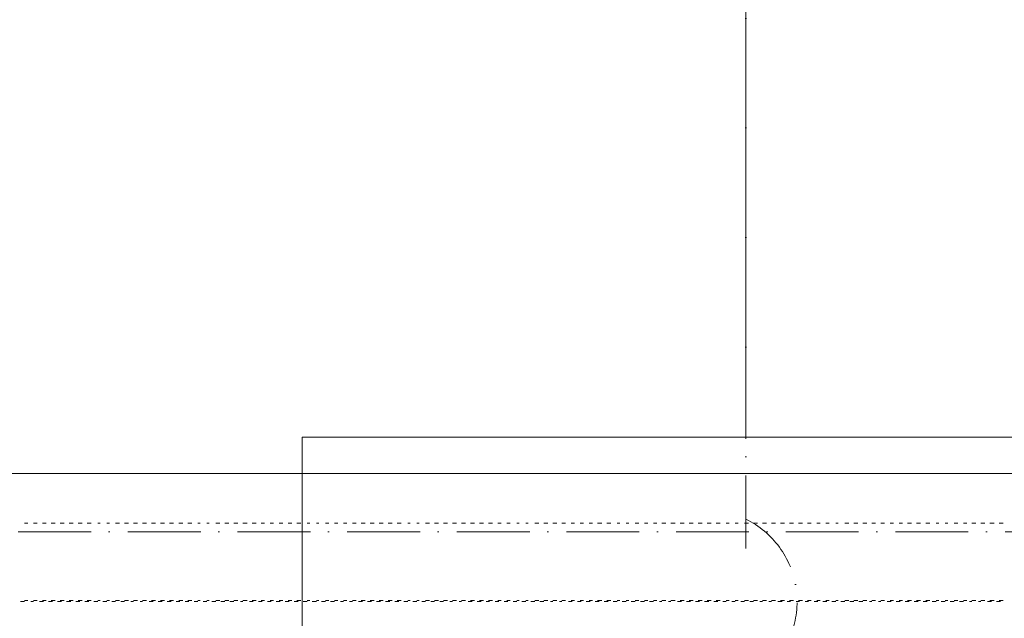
# Model space of a CAD drawing. Header units: centimetres. Extents: x -16053 to 7031, y -7778 to 254.
# Tile 160 of 256: x -5076 to -4752, y -5180 to -4983. Entities that reach past the tile are written whole.
import ezdxf

# ---------------------------------------------------------------- set-up
doc = ezdxf.new("R2010")
doc.units = ezdxf.units.CM
doc.header["$MEASUREMENT"] = 0
doc.linetypes.add('ACAD_ISO10W100', pattern=[18, 12, -3, 0, -3])
doc.linetypes.add('DASHED', pattern=[0.75, 0.5, -0.25])
doc.layers.get('0').update_dxf_attribs({"linetype": 'CONTINUOUS'})
doc.layers.add('ODGROMÓWKA', color=3, linetype='ACAD_ISO10W100', lineweight=13)
doc.layers.add('ŁĄCZENIA', color=5, linetype='DASHED', lineweight=40)

msp = doc.modelspace()

# ---------------------------------------------------------------- hatches: boundary and pattern name
at = {"layer": 'ŁĄCZENIA', "ltscale": 5}
h = msp.add_hatch(color=256, dxfattribs=at)
edge = h.paths.add_edge_path()
edge.add_ellipse((-4837.359, -5146.933), major_axis=(4.843, -3.868), ratio=1, start_angle=225, end_angle=585)

# ---------------------------------------------------------------- linework, layer by layer
at = {"color": 252, "linetype": 'Continuous', "lineweight": 9, "true_color": 0x989898}
for points in [[(-4837.359, -4848.554), (-4837.359, -5119.808), (-4837.359, -4848.554), (-4837.359, -4708.792)], [(-4333.058, -5131.882), (-4313.211, -5131.882), (-4313.211, -6472.274), (-4360.845, -6472.274), (-6689.661, -6472.274), (-6689.661, -6402.476), (-6689.661, -5131.882), (-4935.441, -5131.882)], [(-5525.253, -6472.274), (-5525.253, -5131.882), (-5525.253, -5802.078), (-4983.407, -5354.178), (-4983.407, -5131.882), (-5525.253, -5131.882), (-6067.431, -5131.882), (-6067.431, -5354.178), (-5525.253, -5802.078), (-6067.431, -6249.978), (-6067.431, -6472.274), (-5525.253, -6472.274), (-4983.407, -6472.274), (-4983.407, -6249.978), (-5525.253, -5802.078)]]:
    msp.add_lwpolyline(points, dxfattribs=at)
at = {"color": 8, "linetype": 'Continuous', "lineweight": 15, "true_color": 0x767676}
msp.add_lwpolyline([(-4983.407, -5131.882), (-4313.211, -5131.882), (-4313.211, -5119.973), (-4983.407, -5119.973)], close=True, dxfattribs=at)
at = {"color": 254, "linetype": 'Continuous', "lineweight": 5, "true_color": 0xfdc4fd}
for points in [[(-5074.872, -5148.257), (-5073.714, -5148.257), (-5073.714, -5148.257)], [(-5071.895, -5148.257), (-5070.737, -5148.257), (-5070.737, -5148.257)], [(-5068.918, -5148.257), (-5067.76, -5148.257), (-5067.76, -5148.257)], [(-5066.106, -5148.257), (-5064.783, -5148.257), (-5064.783, -5148.257)], [(-5063.129, -5148.257), (-5061.806, -5148.257), (-5061.806, -5148.257)], [(-5060.152, -5148.257), (-5058.829, -5148.257), (-5058.829, -5148.257)], [(-5057.175, -5148.257), (-5055.851, -5148.257), (-5055.851, -5148.257)], [(-5054.197, -5148.257), (-5052.874, -5148.257), (-5052.874, -5148.257)], [(-5050.724, -5148.257), (-5049.897, -5148.257), (-5049.897, -5148.257)], [(-5047.747, -5148.257), (-5046.92, -5148.257), (-5046.92, -5148.257)], [(-5044.935, -5148.257), (-5043.612, -5148.257), (-5043.612, -5148.257)], [(-5041.958, -5148.257), (-5040.635, -5148.257), (-5040.635, -5148.257)], [(-5038.981, -5148.257), (-5037.657, -5148.257), (-5037.657, -5148.257)], [(-5036.003, -5148.257), (-5034.68, -5148.257), (-5034.68, -5148.257)], [(-5033.026, -5148.257), (-5031.703, -5148.257), (-5031.703, -5148.257)], [(-5030.049, -5148.257), (-5028.726, -5148.257), (-5028.726, -5148.257)], [(-5027.072, -5148.257), (-5025.749, -5148.257), (-5025.749, -5148.257)], [(-5024.095, -5148.257), (-5022.772, -5148.257), (-5022.772, -5148.257)], [(-5021.118, -5148.257), (-5019.794, -5148.257), (-5019.794, -5148.257)], [(-5017.81, -5148.257), (-5016.983, -5148.257), (-5016.983, -5148.257)], [(-5014.832, -5148.257), (-5014.005, -5148.257), (-5014.005, -5148.257)], [(-5011.855, -5148.257), (-5010.532, -5148.257), (-5010.532, -5148.257)], [(-5008.878, -5148.257), (-5007.555, -5148.257), (-5007.555, -5148.257)], [(-5005.901, -5148.257), (-5004.578, -5148.257), (-5004.578, -5148.257)], [(-5002.924, -5148.257), (-5001.601, -5148.257), (-5001.601, -5148.257)], [(-4999.947, -5148.257), (-4998.623, -5148.257), (-4998.623, -5148.257)], [(-4996.969, -5148.257), (-4995.812, -5148.257), (-4995.812, -5148.257)], [(-4993.992, -5148.257), (-4992.834, -5148.257), (-4992.834, -5148.257)], [(-4991.015, -5148.257), (-4989.857, -5148.257), (-4989.857, -5148.257)], [(-4988.038, -5148.257), (-4986.88, -5148.257), (-4986.88, -5148.257)], [(-4985.226, -5148.257), (-4983.903, -5148.257), (-4983.903, -5148.257)], [(-4981.753, -5148.257), (-4980.926, -5148.257), (-4980.926, -5148.257)], [(-4978.775, -5148.257), (-4977.948, -5148.257), (-4977.948, -5148.257)], [(-4975.798, -5148.257), (-4974.64, -5148.257), (-4974.64, -5148.257)], [(-4972.821, -5148.257), (-4971.663, -5148.257), (-4971.663, -5148.257)], [(-4969.844, -5148.257), (-4968.686, -5148.257), (-4968.686, -5148.257)], [(-4966.867, -5148.257), (-4965.709, -5148.257), (-4965.709, -5148.257)], [(-4964.055, -5148.257), (-4962.732, -5148.257), (-4962.732, -5148.257)], [(-4961.078, -5148.257), (-4959.755, -5148.257), (-4959.755, -5148.257)], [(-4958.101, -5148.257), (-4956.777, -5148.257), (-4956.777, -5148.257)], [(-4955.123, -5148.257), (-4953.8, -5148.257), (-4953.8, -5148.257)], [(-4952.146, -5148.257), (-4950.823, -5148.257), (-4950.823, -5148.257)], [(-4948.673, -5148.257), (-4947.846, -5148.257), (-4947.846, -5148.257)], [(-4945.696, -5148.257), (-4944.869, -5148.257), (-4944.869, -5148.257)], [(-4942.884, -5148.257), (-4941.561, -5148.257), (-4941.561, -5148.257)], [(-4939.907, -5148.257), (-4938.584, -5148.257), (-4938.584, -5148.257)], [(-4936.93, -5148.257), (-4935.606, -5148.257), (-4935.606, -5148.257)], [(-4933.952, -5148.257), (-4932.629, -5148.257), (-4932.629, -5148.257)], [(-4930.975, -5148.257), (-4929.652, -5148.257), (-4929.652, -5148.257)], [(-4927.998, -5148.257), (-4926.675, -5148.257), (-4926.675, -5148.257)], [(-4925.021, -5148.257), (-4923.698, -5148.257), (-4923.698, -5148.257)], [(-4922.044, -5148.257), (-4920.72, -5148.257), (-4920.72, -5148.257)], [(-4919.066, -5148.257), (-4917.909, -5148.257), (-4917.909, -5148.257)], [(-4916.089, -5148.257), (-4914.932, -5148.257), (-4914.932, -5148.257)], [(-4912.781, -5148.257), (-4911.954, -5148.257), (-4911.954, -5148.257)], [(-4909.804, -5148.257), (-4908.977, -5148.257), (-4908.977, -5148.257)], [(-4906.827, -5148.257), (-4905.504, -5148.257), (-4905.504, -5148.257)], [(-4903.85, -5148.257), (-4902.527, -5148.257), (-4902.527, -5148.257)], [(-4900.873, -5148.257), (-4899.549, -5148.257), (-4899.549, -5148.257)], [(-4897.895, -5148.257), (-4896.738, -5148.257), (-4896.738, -5148.257)], [(-4894.918, -5148.257), (-4893.76, -5148.257), (-4893.76, -5148.257)], [(-4891.941, -5148.257), (-4890.783, -5148.257), (-4890.783, -5148.257)], [(-4888.964, -5148.257), (-4887.806, -5148.257), (-4887.806, -5148.257)], [(-4886.152, -5148.257), (-4884.829, -5148.257), (-4884.829, -5148.257)], [(-4883.175, -5148.257), (-4881.852, -5148.257), (-4881.852, -5148.257)], [(-4879.702, -5148.257), (-4878.875, -5148.257), (-4878.875, -5148.257)], [(-4876.724, -5148.257), (-4875.897, -5148.257), (-4875.897, -5148.257)], [(-4873.747, -5148.257), (-4872.589, -5148.257), (-4872.589, -5148.257)], [(-4870.77, -5148.257), (-4869.612, -5148.257), (-4869.612, -5148.257)], [(-4867.793, -5148.257), (-4866.635, -5148.257), (-4866.635, -5148.257)], [(-4864.981, -5148.257), (-4863.658, -5148.257), (-4863.658, -5148.257)], [(-4862.004, -5148.257), (-4860.681, -5148.257), (-4860.681, -5148.257)], [(-4859.027, -5148.257), (-4857.704, -5148.257), (-4857.704, -5148.257)], [(-4856.05, -5148.257), (-4854.726, -5148.257), (-4854.726, -5148.257)], [(-4853.072, -5148.257), (-4851.749, -5148.257), (-4851.749, -5148.257)], [(-4850.095, -5148.257), (-4848.772, -5148.257), (-4848.772, -5148.257)], [(-4847.118, -5148.257), (-4845.795, -5148.257), (-4845.795, -5148.257)], [(-4843.81, -5148.257), (-4842.818, -5148.257), (-4842.818, -5148.257)], [(-4840.833, -5148.257), (-4839.84, -5148.257), (-4839.84, -5148.257)], [(-4837.856, -5148.257), (-4836.532, -5148.257), (-4836.532, -5148.257)], [(-4834.878, -5148.257), (-4833.555, -5148.257), (-4833.555, -5148.257)], [(-4831.901, -5148.257), (-4830.578, -5148.257), (-4830.578, -5148.257)], [(-4828.924, -5148.257), (-4827.601, -5148.257), (-4827.601, -5148.257)], [(-4825.947, -5148.257), (-4824.624, -5148.257), (-4824.624, -5148.257)], [(-4822.97, -5148.257), (-4821.647, -5148.257), (-4821.647, -5148.257)], [(-4819.993, -5148.257), (-4818.669, -5148.257), (-4818.669, -5148.257)], [(-4817.015, -5148.257), (-4815.858, -5148.257), (-4815.858, -5148.257)], [(-4814.038, -5148.257), (-4812.88, -5148.257), (-4812.88, -5148.257)], [(-4811.061, -5148.257), (-4809.903, -5148.257), (-4809.903, -5148.257)], [(-4807.753, -5148.257), (-4806.926, -5148.257), (-4806.926, -5148.257)], [(-4804.776, -5148.257), (-4803.453, -5148.257), (-4803.453, -5148.257)], [(-4801.799, -5148.257), (-4800.476, -5148.257), (-4800.476, -5148.257)], [(-4798.822, -5148.257), (-4797.498, -5148.257), (-4797.498, -5148.257)], [(-4795.844, -5148.257), (-4794.687, -5148.257), (-4794.687, -5148.257)], [(-4792.867, -5148.257), (-4791.709, -5148.257), (-4791.709, -5148.257)], [(-4789.89, -5148.257), (-4788.732, -5148.257), (-4788.732, -5148.257)], [(-4786.913, -5148.257), (-4785.755, -5148.257), (-4785.755, -5148.257)], [(-4784.101, -5148.257), (-4782.778, -5148.257), (-4782.778, -5148.257)], [(-4781.124, -5148.257), (-4779.801, -5148.257), (-4779.801, -5148.257)], [(-4778.147, -5148.257), (-4776.823, -5148.257), (-4776.823, -5148.257)], [(-4774.673, -5148.257), (-4773.846, -5148.257), (-4773.846, -5148.257)], [(-4771.696, -5148.257), (-4770.869, -5148.257), (-4770.869, -5148.257)], [(-4768.719, -5148.257), (-4767.561, -5148.257), (-4767.561, -5148.257)], [(-4765.742, -5148.257), (-4764.584, -5148.257), (-4764.584, -5148.257)], [(-4762.93, -5148.257), (-4761.607, -5148.257), (-4761.607, -5148.257)], [(-4759.953, -5148.257), (-4758.63, -5148.257), (-4758.63, -5148.257)], [(-4756.976, -5148.257), (-4755.652, -5148.257), (-4755.652, -5148.257)], [(-4753.998, -5148.257), (-4752.675, -5148.257), (-4752.675, -5148.257)], [(-5074.872, -5173.728), (-5073.714, -5173.728), (-5073.714, -5173.728)], [(-5071.895, -5173.728), (-5070.737, -5173.728), (-5070.737, -5173.728)], [(-5068.918, -5173.728), (-5067.76, -5173.728), (-5067.76, -5173.728)], [(-5066.106, -5173.728), (-5064.783, -5173.728), (-5064.783, -5173.728)], [(-5063.129, -5173.728), (-5061.806, -5173.728), (-5061.806, -5173.728)], [(-5060.152, -5173.728), (-5058.829, -5173.728), (-5058.829, -5173.728)], [(-5057.175, -5173.728), (-5055.851, -5173.728), (-5055.851, -5173.728)], [(-5054.197, -5173.728), (-5052.874, -5173.728), (-5052.874, -5173.728)], [(-5050.724, -5173.728), (-5049.897, -5173.728), (-5049.897, -5173.728)], [(-5047.747, -5173.728), (-5046.92, -5173.728), (-5046.92, -5173.728)], [(-5044.935, -5173.728), (-5043.612, -5173.728), (-5043.612, -5173.728)], [(-5041.958, -5173.728), (-5040.635, -5173.728), (-5040.635, -5173.728)], [(-5038.981, -5173.728), (-5037.657, -5173.728), (-5037.657, -5173.728)], [(-5036.003, -5173.728), (-5034.68, -5173.728), (-5034.68, -5173.728)], [(-5033.026, -5173.728), (-5031.703, -5173.728), (-5031.703, -5173.728)], [(-5030.049, -5173.728), (-5028.726, -5173.728), (-5028.726, -5173.728)], [(-5027.072, -5173.728), (-5025.749, -5173.728), (-5025.749, -5173.728)], [(-5024.095, -5173.728), (-5022.772, -5173.728), (-5022.772, -5173.728)], [(-5021.118, -5173.728), (-5019.794, -5173.728), (-5019.794, -5173.728)], [(-5017.81, -5173.728), (-5016.983, -5173.728), (-5016.983, -5173.728)], [(-5014.832, -5173.728), (-5014.005, -5173.728), (-5014.005, -5173.728)], [(-5011.855, -5173.728), (-5010.532, -5173.728), (-5010.532, -5173.728)], [(-5008.878, -5173.728), (-5007.555, -5173.728), (-5007.555, -5173.728)], [(-5005.901, -5173.728), (-5004.578, -5173.728), (-5004.578, -5173.728)], [(-5002.924, -5173.728), (-5001.601, -5173.728), (-5001.601, -5173.728)], [(-4999.947, -5173.728), (-4998.623, -5173.728), (-4998.623, -5173.728)], [(-4996.969, -5173.728), (-4995.812, -5173.728), (-4995.812, -5173.728)], [(-4993.992, -5173.728), (-4992.834, -5173.728), (-4992.834, -5173.728)], [(-4991.015, -5173.728), (-4989.857, -5173.728), (-4989.857, -5173.728)], [(-4988.038, -5173.728), (-4986.88, -5173.728), (-4986.88, -5173.728)], [(-4985.226, -5173.728), (-4983.903, -5173.728), (-4983.903, -5173.728)], [(-4981.753, -5173.728), (-4980.926, -5173.728), (-4980.926, -5173.728)], [(-4978.775, -5173.728), (-4977.948, -5173.728), (-4977.948, -5173.728)], [(-4975.798, -5173.728), (-4974.64, -5173.728), (-4974.64, -5173.728)], [(-4972.821, -5173.728), (-4971.663, -5173.728), (-4971.663, -5173.728)], [(-4969.844, -5173.728), (-4968.686, -5173.728), (-4968.686, -5173.728)], [(-4966.867, -5173.728), (-4965.709, -5173.728), (-4965.709, -5173.728)], [(-4964.055, -5173.728), (-4962.732, -5173.728), (-4962.732, -5173.728)], [(-4961.078, -5173.728), (-4959.755, -5173.728), (-4959.755, -5173.728)], [(-4958.101, -5173.728), (-4956.777, -5173.728), (-4956.777, -5173.728)], [(-4955.123, -5173.728), (-4953.8, -5173.728), (-4953.8, -5173.728)], [(-4952.146, -5173.728), (-4950.823, -5173.728), (-4950.823, -5173.728)], [(-4948.673, -5173.728), (-4947.846, -5173.728), (-4947.846, -5173.728)], [(-4945.696, -5173.728), (-4944.869, -5173.728), (-4944.869, -5173.728)], [(-4942.884, -5173.728), (-4941.561, -5173.728), (-4941.561, -5173.728)], [(-4939.907, -5173.728), (-4938.584, -5173.728), (-4938.584, -5173.728)], [(-4936.93, -5173.728), (-4935.606, -5173.728), (-4935.606, -5173.728)], [(-4933.952, -5173.728), (-4932.629, -5173.728), (-4932.629, -5173.728)], [(-4930.975, -5173.728), (-4929.652, -5173.728), (-4929.652, -5173.728)], [(-4927.998, -5173.728), (-4926.675, -5173.728), (-4926.675, -5173.728)], [(-4925.021, -5173.728), (-4923.698, -5173.728), (-4923.698, -5173.728)], [(-4922.044, -5173.728), (-4920.72, -5173.728), (-4920.72, -5173.728)], [(-4919.066, -5173.728), (-4917.909, -5173.728), (-4917.909, -5173.728)], [(-4916.089, -5173.728), (-4914.932, -5173.728), (-4914.932, -5173.728)], [(-4912.781, -5173.728), (-4911.954, -5173.728), (-4911.954, -5173.728)], [(-4909.804, -5173.728), (-4908.977, -5173.728), (-4908.977, -5173.728)], [(-4906.827, -5173.728), (-4905.504, -5173.728), (-4905.504, -5173.728)], [(-4903.85, -5173.728), (-4902.527, -5173.728), (-4902.527, -5173.728)], [(-4900.873, -5173.728), (-4899.549, -5173.728), (-4899.549, -5173.728)], [(-4897.895, -5173.728), (-4896.738, -5173.728), (-4896.738, -5173.728)], [(-4894.918, -5173.728), (-4893.76, -5173.728), (-4893.76, -5173.728)], [(-4891.941, -5173.728), (-4890.783, -5173.728), (-4890.783, -5173.728)], [(-4888.964, -5173.728), (-4887.806, -5173.728), (-4887.806, -5173.728)], [(-4886.152, -5173.728), (-4884.829, -5173.728), (-4884.829, -5173.728)], [(-4883.175, -5173.728), (-4881.852, -5173.728), (-4881.852, -5173.728)], [(-4879.702, -5173.728), (-4878.875, -5173.728), (-4878.875, -5173.728)], [(-4876.724, -5173.728), (-4875.897, -5173.728), (-4875.897, -5173.728)], [(-4873.747, -5173.728), (-4872.589, -5173.728), (-4872.589, -5173.728)], [(-4870.77, -5173.728), (-4869.612, -5173.728), (-4869.612, -5173.728)], [(-4867.793, -5173.728), (-4866.635, -5173.728), (-4866.635, -5173.728)], [(-4864.981, -5173.728), (-4863.658, -5173.728), (-4863.658, -5173.728)], [(-4862.004, -5173.728), (-4860.681, -5173.728), (-4860.681, -5173.728)], [(-4859.027, -5173.728), (-4857.704, -5173.728), (-4857.704, -5173.728)], [(-4856.05, -5173.728), (-4854.726, -5173.728), (-4854.726, -5173.728)], [(-4853.072, -5173.728), (-4851.749, -5173.728), (-4851.749, -5173.728)], [(-4850.095, -5173.728), (-4848.772, -5173.728), (-4848.772, -5173.728)], [(-4847.118, -5173.728), (-4845.795, -5173.728), (-4845.795, -5173.728)], [(-4843.81, -5173.728), (-4842.818, -5173.728), (-4842.818, -5173.728)], [(-4840.833, -5173.728), (-4839.84, -5173.728), (-4839.84, -5173.728)], [(-4837.856, -5173.728), (-4836.532, -5173.728), (-4836.532, -5173.728)], [(-4834.878, -5173.728), (-4833.555, -5173.728), (-4833.555, -5173.728)], [(-4831.901, -5173.728), (-4830.578, -5173.728), (-4830.578, -5173.728)], [(-4828.924, -5173.728), (-4827.601, -5173.728), (-4827.601, -5173.728)], [(-4825.947, -5173.728), (-4824.624, -5173.728), (-4824.624, -5173.728)], [(-4822.97, -5173.728), (-4821.647, -5173.728), (-4821.647, -5173.728)], [(-4819.993, -5173.728), (-4818.669, -5173.728), (-4818.669, -5173.728)], [(-4817.015, -5173.728), (-4815.858, -5173.728), (-4815.858, -5173.728)], [(-4814.038, -5173.728), (-4812.88, -5173.728), (-4812.88, -5173.728)], [(-4811.061, -5173.728), (-4809.903, -5173.728), (-4809.903, -5173.728)], [(-4807.753, -5173.728), (-4806.926, -5173.728), (-4806.926, -5173.728)], [(-4804.776, -5173.728), (-4803.453, -5173.728), (-4803.453, -5173.728)], [(-4801.799, -5173.728), (-4800.476, -5173.728), (-4800.476, -5173.728)], [(-4798.822, -5173.728), (-4797.498, -5173.728), (-4797.498, -5173.728)], [(-4795.844, -5173.728), (-4794.687, -5173.728), (-4794.687, -5173.728)], [(-4792.867, -5173.728), (-4791.709, -5173.728), (-4791.709, -5173.728)], [(-4789.89, -5173.728), (-4788.732, -5173.728), (-4788.732, -5173.728)], [(-4786.913, -5173.728), (-4785.755, -5173.728), (-4785.755, -5173.728)], [(-4784.101, -5173.728), (-4782.778, -5173.728), (-4782.778, -5173.728)], [(-4781.124, -5173.728), (-4779.801, -5173.728), (-4779.801, -5173.728)], [(-4778.147, -5173.728), (-4776.823, -5173.728), (-4776.823, -5173.728)], [(-4774.673, -5173.728), (-4773.846, -5173.728), (-4773.846, -5173.728)], [(-4771.696, -5173.728), (-4770.869, -5173.728), (-4770.869, -5173.728)], [(-4768.719, -5173.728), (-4767.561, -5173.728), (-4767.561, -5173.728)], [(-4765.742, -5173.728), (-4764.584, -5173.728), (-4764.584, -5173.728)], [(-4762.93, -5173.728), (-4761.607, -5173.728), (-4761.607, -5173.728)], [(-4759.953, -5173.728), (-4758.63, -5173.728), (-4758.63, -5173.728)], [(-4756.976, -5173.728), (-4755.652, -5173.728), (-4755.652, -5173.728)], [(-4753.998, -5173.728), (-4752.675, -5173.728), (-4752.675, -5173.728)], [(-5074.872, -5174.059), (-5076.195, -5174.059), (-5076.195, -5174.059)], [(-5071.895, -5174.059), (-5072.722, -5174.059), (-5072.722, -5174.059)], [(-5068.587, -5174.059), (-5069.91, -5174.059), (-5069.91, -5174.059)], [(-5065.61, -5174.059), (-5066.933, -5174.059), (-5066.933, -5174.059)], [(-5062.633, -5174.059), (-5063.956, -5174.059), (-5063.956, -5174.059)], [(-5059.655, -5174.059), (-5060.979, -5174.059), (-5060.979, -5174.059)], [(-5056.678, -5174.059), (-5058.002, -5174.059), (-5058.002, -5174.059)], [(-5053.701, -5174.059), (-5055.024, -5174.059), (-5055.024, -5174.059)], [(-5050.724, -5174.059), (-5052.047, -5174.059), (-5052.047, -5174.059)], [(-5047.747, -5174.059), (-5049.07, -5174.059), (-5049.07, -5174.059)], [(-5044.935, -5174.059), (-5046.093, -5174.059), (-5046.093, -5174.059)], [(-5041.958, -5174.059), (-5043.116, -5174.059), (-5043.116, -5174.059)], [(-5038.981, -5174.059), (-5039.808, -5174.059), (-5039.808, -5174.059)], [(-5036.003, -5174.059), (-5036.83, -5174.059), (-5036.83, -5174.059)], [(-5032.53, -5174.059), (-5033.853, -5174.059), (-5033.853, -5174.059)], [(-5029.553, -5174.059), (-5030.876, -5174.059), (-5030.876, -5174.059)], [(-5026.576, -5174.059), (-5027.899, -5174.059), (-5027.899, -5174.059)], [(-5023.764, -5174.059), (-5024.922, -5174.059), (-5024.922, -5174.059)], [(-5020.787, -5174.059), (-5021.945, -5174.059), (-5021.945, -5174.059)], [(-5017.81, -5174.059), (-5018.967, -5174.059), (-5018.967, -5174.059)], [(-5014.832, -5174.059), (-5015.99, -5174.059), (-5015.99, -5174.059)], [(-5011.855, -5174.059), (-5013.178, -5174.059), (-5013.178, -5174.059)], [(-5008.878, -5174.059), (-5010.201, -5174.059), (-5010.201, -5174.059)], [(-5005.901, -5174.059), (-5007.224, -5174.059), (-5007.224, -5174.059)], [(-5002.924, -5174.059), (-5003.751, -5174.059), (-5003.751, -5174.059)], [(-4999.616, -5174.059), (-5000.774, -5174.059), (-5000.774, -5174.059)], [(-4996.639, -5174.059), (-4997.796, -5174.059), (-4997.796, -5174.059)], [(-4993.661, -5174.059), (-4994.819, -5174.059), (-4994.819, -5174.059)], [(-4990.684, -5174.059), (-4992.007, -5174.059), (-4992.007, -5174.059)], [(-4987.707, -5174.059), (-4989.03, -5174.059), (-4989.03, -5174.059)], [(-4984.73, -5174.059), (-4986.053, -5174.059), (-4986.053, -5174.059)], [(-4981.753, -5174.059), (-4983.076, -5174.059), (-4983.076, -5174.059)], [(-4978.775, -5174.059), (-4980.099, -5174.059), (-4980.099, -5174.059)], [(-4975.798, -5174.059), (-4977.121, -5174.059), (-4977.121, -5174.059)], [(-4972.821, -5174.059), (-4974.144, -5174.059), (-4974.144, -5174.059)], [(-4969.844, -5174.059), (-4970.836, -5174.059), (-4970.836, -5174.059)], [(-4966.867, -5174.059), (-4967.859, -5174.059), (-4967.859, -5174.059)], [(-4963.559, -5174.059), (-4964.882, -5174.059), (-4964.882, -5174.059)], [(-4960.582, -5174.059), (-4961.905, -5174.059), (-4961.905, -5174.059)], [(-4957.604, -5174.059), (-4958.928, -5174.059), (-4958.928, -5174.059)], [(-4954.627, -5174.059), (-4955.95, -5174.059), (-4955.95, -5174.059)], [(-4951.65, -5174.059), (-4952.973, -5174.059), (-4952.973, -5174.059)], [(-4948.673, -5174.059), (-4949.996, -5174.059), (-4949.996, -5174.059)], [(-4945.696, -5174.059), (-4947.019, -5174.059), (-4947.019, -5174.059)], [(-4942.884, -5174.059), (-4944.042, -5174.059), (-4944.042, -5174.059)], [(-4939.907, -5174.059), (-4941.065, -5174.059), (-4941.065, -5174.059)], [(-4936.93, -5174.059), (-4938.087, -5174.059), (-4938.087, -5174.059)], [(-4933.952, -5174.059), (-4934.779, -5174.059), (-4934.779, -5174.059)], [(-4930.975, -5174.059), (-4931.802, -5174.059), (-4931.802, -5174.059)], [(-4927.502, -5174.059), (-4928.825, -5174.059), (-4928.825, -5174.059)], [(-4924.525, -5174.059), (-4925.848, -5174.059), (-4925.848, -5174.059)], [(-4921.713, -5174.059), (-4922.871, -5174.059), (-4922.871, -5174.059)], [(-4918.736, -5174.059), (-4919.893, -5174.059), (-4919.893, -5174.059)], [(-4915.759, -5174.059), (-4916.916, -5174.059), (-4916.916, -5174.059)], [(-4912.781, -5174.059), (-4913.939, -5174.059), (-4913.939, -5174.059)], [(-4909.804, -5174.059), (-4911.127, -5174.059), (-4911.127, -5174.059)], [(-4906.827, -5174.059), (-4908.15, -5174.059), (-4908.15, -5174.059)], [(-4903.85, -5174.059), (-4905.173, -5174.059), (-4905.173, -5174.059)], [(-4900.873, -5174.059), (-4901.7, -5174.059), (-4901.7, -5174.059)], [(-4897.895, -5174.059), (-4898.722, -5174.059), (-4898.722, -5174.059)], [(-4894.587, -5174.059), (-4895.745, -5174.059), (-4895.745, -5174.059)], [(-4891.61, -5174.059), (-4892.768, -5174.059), (-4892.768, -5174.059)], [(-4888.633, -5174.059), (-4889.956, -5174.059), (-4889.956, -5174.059)], [(-4885.656, -5174.059), (-4886.979, -5174.059), (-4886.979, -5174.059)], [(-4882.679, -5174.059), (-4884.002, -5174.059), (-4884.002, -5174.059)], [(-4879.702, -5174.059), (-4881.025, -5174.059), (-4881.025, -5174.059)], [(-4876.724, -5174.059), (-4878.048, -5174.059), (-4878.048, -5174.059)], [(-4873.747, -5174.059), (-4875.07, -5174.059), (-4875.07, -5174.059)], [(-4870.77, -5174.059), (-4872.093, -5174.059), (-4872.093, -5174.059)], [(-4867.793, -5174.059), (-4869.116, -5174.059), (-4869.116, -5174.059)], [(-4864.981, -5174.059), (-4865.808, -5174.059), (-4865.808, -5174.059)], [(-4862.004, -5174.059), (-4862.831, -5174.059), (-4862.831, -5174.059)], [(-4858.531, -5174.059), (-4859.854, -5174.059), (-4859.854, -5174.059)], [(-4855.553, -5174.059), (-4856.877, -5174.059), (-4856.877, -5174.059)], [(-4852.576, -5174.059), (-4853.899, -5174.059), (-4853.899, -5174.059)], [(-4849.599, -5174.059), (-4850.922, -5174.059), (-4850.922, -5174.059)], [(-4846.622, -5174.059), (-4847.945, -5174.059), (-4847.945, -5174.059)], [(-4843.81, -5174.059), (-4844.968, -5174.059), (-4844.968, -5174.059)], [(-4840.833, -5174.059), (-4841.991, -5174.059), (-4841.991, -5174.059)], [(-4837.856, -5174.059), (-4839.013, -5174.059), (-4839.013, -5174.059)], [(-4834.878, -5174.059), (-4836.036, -5174.059), (-4836.036, -5174.059)], [(-4831.901, -5174.059), (-4832.728, -5174.059), (-4832.728, -5174.059)], [(-4828.924, -5174.059), (-4829.751, -5174.059), (-4829.751, -5174.059)], [(-4825.451, -5174.059), (-4826.774, -5174.059), (-4826.774, -5174.059)], [(-4822.639, -5174.059), (-4823.797, -5174.059), (-4823.797, -5174.059)], [(-4819.662, -5174.059), (-4820.82, -5174.059), (-4820.82, -5174.059)], [(-4816.685, -5174.059), (-4817.842, -5174.059), (-4817.842, -5174.059)], [(-4813.707, -5174.059), (-4814.865, -5174.059), (-4814.865, -5174.059)], [(-4810.73, -5174.059), (-4812.053, -5174.059), (-4812.053, -5174.059)], [(-4807.753, -5174.059), (-4809.076, -5174.059), (-4809.076, -5174.059)], [(-4804.776, -5174.059), (-4806.099, -5174.059), (-4806.099, -5174.059)], [(-4801.799, -5174.059), (-4803.122, -5174.059), (-4803.122, -5174.059)], [(-4798.822, -5174.059), (-4800.145, -5174.059), (-4800.145, -5174.059)], [(-4795.844, -5174.059), (-4796.671, -5174.059), (-4796.671, -5174.059)], [(-4792.867, -5174.059), (-4793.694, -5174.059), (-4793.694, -5174.059)], [(-4789.559, -5174.059), (-4790.882, -5174.059), (-4790.882, -5174.059)], [(-4786.582, -5174.059), (-4787.905, -5174.059), (-4787.905, -5174.059)], [(-4783.605, -5174.059), (-4784.928, -5174.059), (-4784.928, -5174.059)], [(-4780.628, -5174.059), (-4781.951, -5174.059), (-4781.951, -5174.059)], [(-4777.65, -5174.059), (-4778.974, -5174.059), (-4778.974, -5174.059)], [(-4774.673, -5174.059), (-4775.996, -5174.059), (-4775.996, -5174.059)], [(-4771.696, -5174.059), (-4773.019, -5174.059), (-4773.019, -5174.059)], [(-4768.719, -5174.059), (-4770.042, -5174.059), (-4770.042, -5174.059)], [(-4765.742, -5174.059), (-4767.065, -5174.059), (-4767.065, -5174.059)], [(-4762.93, -5174.059), (-4763.757, -5174.059), (-4763.757, -5174.059)], [(-4759.953, -5174.059), (-4760.78, -5174.059), (-4760.78, -5174.059)], [(-4756.479, -5174.059), (-4757.803, -5174.059), (-4757.803, -5174.059)], [(-4753.502, -5174.059), (-4754.825, -5174.059), (-4754.825, -5174.059)]]:
    msp.add_lwpolyline(points, dxfattribs=at)
at = {"layer": 'ODGROMÓWKA', "ltscale": 2}
for points in [[(-6116.595, -801.381), (-5657.572, -800.583), (-4837.359, -800.583), (-4837.359, -5160.074)], [(-5293.532, -5151.08), (-4377.168, -5151.08)]]:
    msp.add_lwpolyline(points, dxfattribs=at)
msp.add_arc((-4850.657, -5174.022), 30.176, 313.55338, 63.85311, dxfattribs=at)

doc.saveas('drawing.dxf')
